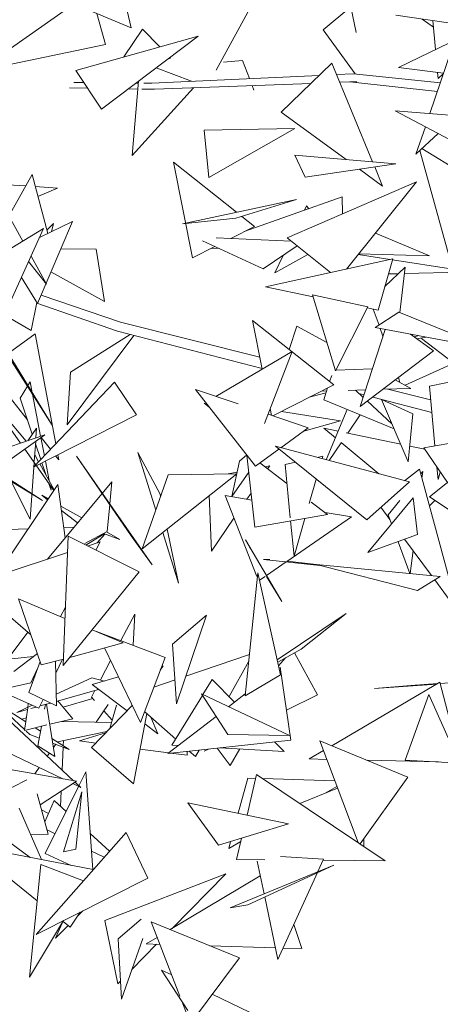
# Model space of a CAD drawing. Header units: millimetres. Extents: x -14485 to 13127, y -18923 to 3272.
# Tile 51 of 119: x 10747 to 10884, y 2450 to 2772. Entities that reach past the tile are written whole.
import ezdxf

# ---------------------------------------------------------------- set-up
doc = ezdxf.new("R2010")
doc.units = ezdxf.units.MM
doc.layers.add('G-IMPT', color=7, linetype='Continuous', lineweight=5)

# ---------------------------------------------------------------- blocks, each defined once
blk = doc.blocks.new('ÁRVORES ORNAMENTAIS - Pequeno e Médio Porte - Ipê-roxo-2865575-CORTE_CALÇADA')
at = {"layer": 'G-IMPT', "color": 253, "true_color": 0xaaaaaa}
for p, q in [((7036.22, 2798.31), (7043.07, 2768.91)), ((7029.94, 2780.68), (6993.07, 2754.76)), ((7070.88, 2755.08), (7083.19, 2777.64)), ((7024.04, 2776.88), (7043.07, 2768.91)), ((7105.92, 2768.21), (7114.86, 2775.8)), ((7114.86, 2775.8), (7116.64, 2767.39)), ((7031.9, 2773.59), (7034.69, 2763.49)), ((7129.58, 2773.05), (7171.07, 2766.98)), ((7141.89, 2769.08), (7138.22, 2771.79)), ((7141.68, 2771.28), (7142.56, 2761.81)), ((7040.77, 2759.38), (7046.79, 2768.49)), ((7052.45, 2762.66), (7046.79, 2768.49)), ((7105.92, 2768.21), (7116.3, 2753.9)), ((7065.06, 2766.19), (7025.01, 2754.97)), ((7033.47, 2742.35), (7065.06, 2766.19)), ((7130.5, 2755.99), (7150.56, 2765.67)), ((6993.07, 2754.76), (7034.69, 2763.49)), ((7148.07, 2762.34), (7140.74, 2740.87)), ((7055.99, 2759.01), (7055.27, 2758.8)), ((7079.47, 2758.21), (7073.32, 2757.63)), ((7079.47, 2758.21), (7081.77, 2752.3)), ((7033.47, 2742.35), (7025.01, 2754.97)), ((7051.34, 2755.84), (7062.78, 2751.42)), ((7108.73, 2757.36), (7092.17, 2741.35)), ((7108.73, 2757.36), (7122.02, 2725.12)), ((7130.5, 2755.99), (7145.24, 2754.07)), ((7104.61, 2753.37), (7049.92, 2750.82)), ((7115.78, 2753.89), (7110.27, 2753.63)), ((7115.78, 2753.89), (7144.18, 2750.95)), ((7143.26, 2754.33), (7143.45, 2752.37)), ((7145.21, 2753.97), (7143.45, 2752.37)), ((7028.9, 2749.16), (7022.92, 2749.26)), ((7027.68, 2750.99), (7024.37, 2751.01)), ((7045.28, 2748.9), (7042.22, 2748.95)), ((7045.5, 2751.43), (7043.42, 2727.16)), ((7063.48, 2749.3), (7043.42, 2727.16)), ((7045.45, 2750.85), (7044.74, 2750.86)), ((7049.09, 2748.84), (7046.63, 2748.88)), ((7049.92, 2750.82), (7047.26, 2750.84)), ((7050.77, 2748.83), (7049.09, 2748.84)), ((7101.89, 2750.74), (7050.77, 2748.83)), ((7082.66, 2750.02), (7083.23, 2748.57)), ((7116.91, 2751.3), (7111.31, 2751.1)), ((7116.91, 2751.3), (7114.59, 2751.3)), ((7114.59, 2751.3), (7143.19, 2748.05)), ((7113.38, 2725.85), (7092.17, 2741.35)), ((7156.03, 2727.74), (7129.38, 2741.8)), ((7129.38, 2741.8), (7167.14, 2738.71)), ((7066.97, 2735.42), (7096.66, 2736.04)), ((7096.66, 2736.04), (7068.47, 2719.94)), ((7139.27, 2736.58), (7136.2, 2727.58)), ((7066.97, 2735.42), (7068.47, 2719.94)), ((7136.2, 2727.58), (7143.4, 2734.4)), ((7155.31, 2718.89), (7138.14, 2729.42)), ((7099.95, 2720.06), (7096.57, 2727.28)), ((7129.66, 2724.47), (7096.57, 2727.28)), ((7148.49, 2689.08), (7137.51, 2728.82)), ((7077.56, 2708.62), (7056.9, 2725)), ((7056.9, 2725), (7063.14, 2693.69)), ((7099.95, 2720.06), (7129.66, 2724.47)), ((7122.72, 2723.44), (7125.31, 2717.14)), ((7003.15, 2707.39), (7010.71, 2720.94)), ((7010.71, 2720.94), (7015.84, 2701.65)), ((7125.31, 2717.14), (7117.71, 2722.69)), ((7008.64, 2717.22), (7002.68, 2717.64)), ((7019.06, 2716.5), (7011.76, 2717.01)), ((7012.62, 2713.79), (7019.06, 2716.5)), ((7136.4, 2718.58), (7094.13, 2700.23)), ((7113.51, 2690.05), (7136.4, 2718.58)), ((7112.05, 2713.62), (7080.05, 2702.3)), ((7112.05, 2713.62), (7112.2, 2708.07)), ((7059.86, 2704.85), (7097.16, 2712.8)), ((7077.3, 2706.69), (7097.16, 2712.8)), ((7100.41, 2710.68), (7099.74, 2709.27)), ((7101.22, 2709.79), (7100.41, 2710.68)), ((7002.05, 2709.38), (7007.7, 2699.17)), ((7077.3, 2706.69), (7059.86, 2704.85)), ((7083.39, 2704), (7079.24, 2707.29)), ((7023.9, 2705.57), (7012.52, 2678.79)), ((7023.9, 2705.57), (7013.16, 2700.35)), ((7015.54, 2702.77), (7017.68, 2704.91)), ((7017.68, 2704.91), (7017.13, 2702.28)), ((7083.39, 2704), (7075.7, 2700.08)), ((6979.31, 2682.03), (7014.49, 2703.27)), ((7014.49, 2703.27), (6997.12, 2665.13)), ((7070.85, 2700.3), (7095.39, 2699.22)), ((7108.23, 2688.89), (7094.13, 2700.23)), ((7122.93, 2701.79), (7140.63, 2694.34)), ((7070.46, 2697.41), (7063.14, 2693.69)), ((7086.31, 2690.16), (7066.38, 2699.28)), ((7086.31, 2690.16), (7097.36, 2697.63)), ((7010.4, 2694.29), (7015.46, 2685.16)), ((7020.11, 2696.64), (7031.63, 2696.55)), ((7034.42, 2679.49), (7031.63, 2696.55)), ((7069.24, 2696.79), (7071.59, 2696.9)), ((7100.85, 2694.83), (7090.06, 2688.81)), ((7092.77, 2694.53), (7090.06, 2688.81)), ((7127.81, 2693.2), (7117.32, 2694.81)), ((7140.63, 2694.34), (7117.46, 2694.99)), ((7015.46, 2685.16), (7009.59, 2692.52)), ((7086.98, 2684.22), (7128.65, 2693.39)), ((7123.8, 2676.63), (7128.65, 2693.39)), ((7126.02, 2684.31), (7132.66, 2690.65)), ((7148.22, 2690.07), (7128.56, 2693.09)), ((7132.66, 2690.65), (7130.87, 2675.84)), ((7034.42, 2679.49), (7016.91, 2689.11)), ((7127.22, 2688.45), (7130.43, 2688.53)), ((7132.41, 2688.57), (7154.67, 2689.08)), ((7012.52, 2678.79), (7007.22, 2687.31)), ((7102.56, 2681.01), (7086.98, 2684.22)), ((7039.65, 2672.68), (7013.67, 2681.49)), ((7120.41, 2677.69), (7102.36, 2681.68)), ((7109.9, 2656.77), (7102.36, 2681.68)), ((7012.3, 2679.15), (7010.38, 2669.97)), ((7038.61, 2669.76), (7012.25, 2678.93)), ((7120.41, 2677.69), (7109.9, 2656.77)), ((7001.66, 2675.11), (7010.38, 2669.97)), ((7123.8, 2676.63), (7120.24, 2677.36)), ((7122.23, 2676.95), (7124.12, 2671.75)), ((7122.86, 2670.94), (7130.65, 2675.93)), ((7158.07, 2664.83), (7130.65, 2675.93)), ((7085.2, 2661.27), (7039.65, 2672.68)), ((7109.32, 2652.21), (7082.82, 2673.19)), ((7082.82, 2673.19), (7085.98, 2657.38)), ((7097.21, 2671.43), (7094.72, 2663.77)), ((7097.21, 2671.43), (7107.09, 2666.03)), ((6998.89, 2669.01), (7017.29, 2639.07)), ((7011.69, 2668.84), (7002.9, 2662.47)), ((7011.69, 2668.84), (7018.46, 2632.96)), ((7022.23, 2639.1), (7044, 2668.36)), ((7023.31, 2656.33), (7042.76, 2668.68)), ((7085.95, 2657.52), (7038.61, 2669.76)), ((7117.96, 2645.08), (7126.12, 2670.33)), ((7122.86, 2670.94), (7157.45, 2664.5)), ((7124.53, 2670.63), (7125.42, 2668.17)), ((7141.91, 2663.32), (7134.42, 2668.79)), ((7135.68, 2667.87), (7137.13, 2668.29)), ((7017.29, 2639.07), (7000.64, 2665.3)), ((7136.53, 2667.25), (7139.45, 2667.85)), ((7138, 2667.34), (7148.59, 2659.34)), ((7070.76, 2648.45), (7095.73, 2663.1)), ((7086.69, 2639.62), (7095.73, 2663.1)), ((7141.91, 2663.32), (7117.96, 2645.08)), ((7132.62, 2652.08), (7148.59, 2659.34)), ((6996.07, 2657.52), (7009.22, 2640.73)), ((7023.31, 2656.33), (7022.23, 2639.1)), ((7108.65, 2655.31), (7107.99, 2653.26)), ((7110, 2656.98), (7121.94, 2657.41)), ((7010.11, 2653.17), (7009.37, 2651.96)), ((7010.11, 2653.17), (7010.79, 2649.65)), ((7037.65, 2653.14), (7011.15, 2625.28)), ((7044.84, 2642.42), (7037.65, 2653.14)), ((7109.32, 2652.21), (7089.46, 2642.08)), ((7129.44, 2653.82), (7134.53, 2651.04)), ((7130.92, 2653.01), (7130.48, 2654.62)), ((7152.86, 2654.31), (7140.57, 2651.74)), ((7006.96, 2633.15), (6994.62, 2650.64)), ((7008.8, 2633.77), (6994.62, 2650.64)), ((7009.24, 2651.75), (7006.83, 2647.84)), ((7010.88, 2649.17), (7013.53, 2635.39)), ((7078.06, 2645.96), (7064.09, 2650.72)), ((7064.09, 2650.72), (7083.78, 2625.64)), ((7101.32, 2648.13), (7106.83, 2649.62)), ((7107.02, 2650.2), (7105.28, 2650.15)), ((7107.33, 2651.19), (7106.08, 2647.27)), ((7119.74, 2650.59), (7114.01, 2650.41)), ((7116.38, 2650.48), (7118.94, 2648.12)), ((7119.2, 2648.93), (7117.62, 2649.34)), ((7134.53, 2651.04), (7125.42, 2650.76)), ((7140.99, 2647.3), (7126.99, 2650.81)), ((7142.41, 2632.27), (7140.57, 2651.74)), ((7006.83, 2647.84), (7010.79, 2636.05)), ((7068.64, 2644.92), (7066.98, 2646.23)), ((7129.04, 2637.83), (7106.08, 2647.27)), ((7120.31, 2646.87), (7128.33, 2639.47)), ((7141.38, 2643.2), (7122.05, 2648.2)), ((7133.68, 2627.07), (7124.88, 2647.46)), ((7124.88, 2647.46), (7135.17, 2642.74)), ((7044.84, 2642.42), (7011.15, 2625.28)), ((7100.95, 2638.17), (7087.85, 2642.63)), ((7088.56, 2644.48), (7089, 2642.24)), ((7092.21, 2643.48), (7111.49, 2640.44)), ((7106.87, 2627.71), (7113.75, 2644.11)), ((7117.99, 2642.37), (7113.92, 2636.42)), ((7133.68, 2627.07), (7135.17, 2642.74)), ((7099.52, 2637.12), (7111.49, 2640.44)), ((7009.32, 2633.95), (7012.22, 2638.08)), ((7011.99, 2634.86), (7012.22, 2638.08)), ((7100.95, 2638.17), (7092.03, 2631.67)), ((7110.8, 2637.08), (7106.13, 2638.05)), ((7106.13, 2638.05), (7109.89, 2634.92)), ((7131.21, 2632.81), (7113.43, 2636.52)), ((7164.15, 2635.94), (7138.76, 2631.65)), ((6985.39, 2625.8), (7014.89, 2635.85)), ((7014.89, 2635.85), (6987.06, 2616.11)), ((7011.45, 2627.24), (7011.91, 2633.74)), ((7011.85, 2632.89), (7013.56, 2627.81)), ((7013.62, 2634.95), (7014.75, 2629.06)), ((7013.7, 2635.01), (7016.73, 2631.14)), ((7111.76, 2633.28), (7107.78, 2627.47)), ((7111.79, 2633.34), (7124.07, 2623.13)), ((7140.57, 2615.56), (7162.52, 2633.23)), ((7011.93, 2626.1), (7008.33, 2631.2)), ((7045.33, 2630.08), (7052.54, 2616.47)), ((7045.33, 2630.08), (7051.17, 2611.29)), ((7091.43, 2631.22), (7083.78, 2625.64)), ((7120.09, 2608.05), (7090.32, 2632.12)), ((7090.32, 2632.12), (7134.04, 2620.47)), ((7139.09, 2631.15), (7134.16, 2632.19)), ((7146.46, 2620.3), (7138.76, 2631.65)), ((7010.11, 2608.29), (7011.42, 2626.82)), ((7012.86, 2627.08), (7011.6, 2629.33)), ((7018, 2617.89), (7013.27, 2626.35)), ((7013.93, 2626.69), (7015.21, 2622.88)), ((7015.09, 2627.28), (7016.32, 2620.9)), ((7018.43, 2628.98), (7019.46, 2627.67)), ((7019.14, 2629.34), (7019.46, 2627.67)), ((7049.94, 2593.36), (7025.27, 2628.94)), ((7043.13, 2602.82), (7025.27, 2628.94)), ((7076.05, 2615.74), (7078.56, 2627.21)), ((7080.9, 2629.31), (7078.56, 2627.21)), ((7083.56, 2605.66), (7080.96, 2629.23)), ((7094.04, 2619.94), (7085.19, 2626.67)), ((7096.78, 2626.9), (7093.44, 2626.15)), ((7105.73, 2628.93), (7103.88, 2628.51)), ((7105.73, 2628.93), (7105.49, 2628.08)), ((6998.25, 2624.05), (7014.09, 2614.41)), ((7017.86, 2617.68), (7012.15, 2625.78)), ((7077.63, 2623.12), (7046.68, 2598.56)), ((7055.24, 2622.83), (7077.63, 2623.12)), ((7074.85, 2623.08), (7077.78, 2623.66)), ((7076.05, 2615.74), (7081.58, 2623.66)), ((7086.8, 2625.45), (7088.4, 2625.77)), ((7087.71, 2624.75), (7088.4, 2625.77)), ((7095.12, 2608.78), (7093.44, 2626.15)), ((7132.46, 2620.89), (7137.35, 2624.69)), ((7137.35, 2624.69), (7150, 2578.03)), ((7138.41, 2623.85), (7137.79, 2623.07)), ((7138.15, 2621.74), (7138.41, 2623.85)), ((7143.45, 2621.26), (7143.06, 2625.31)), ((7144.14, 2623.72), (7143.45, 2621.26)), ((7001.91, 2622.27), (7014.09, 2614.41)), ((7010.11, 2608.29), (7003.95, 2620.58)), ((7036.79, 2620.56), (7015.8, 2595.22)), ((7016.13, 2620.14), (7016.92, 2617.8)), ((7036.79, 2620.56), (7036.12, 2613.29)), ((7055.24, 2622.83), (7046.68, 2598.56)), ((7103.57, 2621.4), (7101.27, 2613.39)), ((7120.09, 2608.05), (7134.04, 2620.47)), ((6999.73, 2590.79), (7019.19, 2619.65)), ((7016.59, 2619.48), (7016.92, 2617.8)), ((7019.19, 2619.65), (7021.55, 2602.16)), ((7080.93, 2614.8), (7082.33, 2616.85)), ((7015.82, 2614.65), (7013.92, 2616.12)), ((7013.92, 2616.12), (7016.01, 2614.94)), ((7052.54, 2616.47), (7052.71, 2615.66)), ((7068.65, 2615.99), (7069.36, 2597.82)), ((7073.81, 2616), (7084.17, 2589.58)), ((7073.81, 2616), (7082.59, 2614.52)), ((7107.29, 2609.86), (7101.97, 2613.91)), ((7135.23, 2615.23), (7120.44, 2597.38)), ((7130.89, 2614.45), (7127.14, 2609.75)), ((7135.23, 2615.23), (7136.7, 2603.25)), ((7140.57, 2615.56), (7180.13, 2589.54)), ((7142.31, 2614.42), (7140.62, 2612.63)), ((7020.14, 2612.59), (7026.98, 2608.72)), ((7025.62, 2607.07), (7020.34, 2611.16)), ((7036.11, 2613.09), (7035.29, 2604.26)), ((7106.47, 2610.48), (7115.12, 2609.02)), ((7124.76, 2612.21), (7127.69, 2608.24)), ((7069.36, 2597.82), (7076.71, 2608.61)), ((7107.29, 2609.86), (7083.56, 2605.66)), ((7093.98, 2594.46), (7115.12, 2609.02)), ((7096.34, 2596.21), (7095.22, 2607.73)), ((7099.88, 2608.55), (7096.34, 2596.21)), ((7128.23, 2606.77), (7127.14, 2609.75)), ((6997.58, 2604.71), (7009.4, 2605.14)), ((7021.09, 2605.57), (7024.47, 2605.69)), ((7028.01, 2600.38), (7035.29, 2604.26)), ((7035.05, 2604.13), (7039.46, 2601.63)), ((7053.45, 2603.94), (7058.59, 2587.4)), ((7054.91, 2605.09), (7058.59, 2587.4)), ((7022.52, 2602.71), (7020.88, 2560.46)), ((7045.69, 2591.04), (7022.52, 2602.71)), ((7034.29, 2603.53), (7028.27, 2599.81)), ((7028.86, 2599.52), (7032.98, 2600.87)), ((7031.54, 2598.17), (7032.98, 2600.87)), ((7032, 2600.55), (7034.56, 2603.43)), ((7034.07, 2603.61), (7039.46, 2601.63)), ((7049.94, 2593.36), (7043.13, 2602.82)), ((7092.38, 2581.38), (7080.53, 2601.53)), ((7080.53, 2601.53), (7082.07, 2598.62)), ((7136.7, 2603.25), (7120.44, 2597.38)), ((7134.15, 2590.53), (7130.35, 2600.95)), ((7132.5, 2601.73), (7141.28, 2589.84)), ((6991, 2587.07), (7022.31, 2597.36)), ((7134.31, 2590.51), (7135.23, 2598.03)), ((7088.43, 2595.1), (7086.36, 2595.13)), ((7086.36, 2595.13), (7104.77, 2593.19)), ((7087.37, 2589.9), (7093.81, 2594.34)), ((7094.14, 2594.57), (7103.65, 2593.49)), ((7045.69, 2591.04), (7020.88, 2560.46)), ((7080.34, 2550.57), (7084.53, 2590.81)), ((7091.9, 2557.43), (7084.53, 2590.81)), ((7144.13, 2589.56), (7103.65, 2593.48)), ((7103.65, 2593.48), (7136.75, 2584.95)), ((7085.08, 2588.33), (7086.9, 2589.58)), ((7092.38, 2581.38), (7087.3, 2589.58)), ((7144.13, 2589.56), (7136.75, 2584.95)), ((7142.32, 2588.43), (7150, 2578.03)), ((6991, 2587.07), (7010.26, 2570.65)), ((7006.24, 2582.25), (7013.74, 2560.64)), ((7006.24, 2582.25), (7021.48, 2575.83)), ((7019.97, 2576.47), (7021.62, 2579.56)), ((7039.79, 2568.6), (7044.3, 2577.24)), ((7043.8, 2567.08), (7044.3, 2577.24)), ((7056.67, 2567.48), (7067.77, 2576.97)), ((7057.98, 2547.93), (7067.77, 2576.97)), ((7090.83, 2562.29), (7113.36, 2577.5)), ((7098.71, 2565.84), (7113.36, 2577.5)), ((7030.34, 2572.11), (7040.5, 2567.83)), ((7054.21, 2563.13), (7031.82, 2571.62)), ((7009.39, 2571.4), (7003.88, 2564.03)), ((7023.06, 2563.14), (7040.5, 2567.83)), ((7034.44, 2566.2), (7046.22, 2541.84)), ((7057.98, 2547.93), (7056.67, 2567.48)), ((7091, 2561.51), (7098.71, 2565.84)), ((7011.23, 2563.42), (7004.1, 2562.66)), ((7012.45, 2564.36), (7004.76, 2558.47)), ((7013.74, 2560.64), (7020.97, 2562.58)), ((7018.68, 2547.26), (7018.39, 2561.89)), ((7020.66, 2562.5), (7018.48, 2558)), ((7033.08, 2555.75), (7036.41, 2562.13)), ((7054.21, 2563.13), (7046.22, 2541.84)), ((7061.03, 2556.97), (7081.75, 2564.11)), ((7075.1, 2550.35), (7081.52, 2561.9)), ((7093.52, 2562.93), (7091.26, 2560.33)), ((7096.53, 2564.62), (7104.01, 2550.85)), ((7013.33, 2561.82), (7009.65, 2551.7)), ((7010.37, 2554.85), (7012.42, 2559.31)), ((7053.62, 2560.38), (7052.64, 2558.94)), ((7091.82, 2559.95), (7095.34, 2536.08)), ((7018.6, 2551.09), (7030.22, 2556.49)), ((7034.41, 2555.4), (7030.22, 2556.49)), ((7039.01, 2556.75), (7030.33, 2554.21)), ((7050.55, 2553.37), (7057.45, 2555.74)), ((7066.56, 2550.95), (7069.57, 2555.86)), ((7069.57, 2555.86), (7076.93, 2548.52)), ((7091.9, 2557.43), (7080.34, 2550.57)), ((7010.37, 2554.85), (6995.68, 2551.53)), ((6999.64, 2552.42), (7012.92, 2546.51)), ((7032.44, 2552.63), (7018.65, 2548.75)), ((7030.16, 2550.16), (7031.28, 2552.31)), ((7041.78, 2545.69), (7030.33, 2554.21)), ((7144.02, 2555.03), (7108.67, 2534.26)), ((7122.61, 2552.94), (7142.97, 2554.41)), ((7134.52, 2553.98), (7122.61, 2552.94)), ((7134.52, 2553.98), (7143.22, 2554.56)), ((7150.89, 2528.77), (7144.02, 2555.03)), ((7144.12, 2554.62), (7150.21, 2555.03)), ((7018.68, 2547.26), (7009.65, 2551.7)), ((7014.32, 2549.4), (7012.92, 2546.51)), ((7030.61, 2549.66), (7020.9, 2546.84)), ((7030.16, 2550.16), (7031.14, 2549.06)), ((7056.43, 2534.42), (7066.4, 2550.7)), ((7074.67, 2537.94), (7066.1, 2551.17)), ((7066.1, 2551.17), (7094.81, 2537.6)), ((7080.41, 2551.19), (7074.94, 2546.99)), ((7104.01, 2550.85), (7093.9, 2545.83)), ((7140.38, 2550.97), (7132.7, 2529.57)), ((7150.37, 2528.54), (7140.38, 2550.97)), ((7008.27, 2539.56), (6998.55, 2548.55)), ((6998.55, 2548.55), (7008.64, 2542.11)), ((7005.74, 2545.11), (7010.79, 2547.46)), ((7009.22, 2546.09), (7005.74, 2545.11)), ((7009.3, 2546.62), (7008.23, 2539.26)), ((7009.5, 2548.04), (7009.32, 2546.77)), ((7012.07, 2546.89), (7010.34, 2546.41)), ((7016.74, 2548.21), (7013.27, 2547.24)), ((7015.1, 2547.75), (7014.8, 2546.15)), ((7015.47, 2547.85), (7018.13, 2530.76)), ((7019.19, 2548.9), (7024.03, 2543.08)), ((7030.2, 2533.72), (7043.5, 2547.47)), ((7035.62, 2547.74), (7031.72, 2541.92)), ((7036.14, 2539.86), (7038.28, 2547.5)), ((7002.78, 2542.97), (7024.27, 2522.81)), ((7008.82, 2543.33), (7007.39, 2542.91)), ((7016.5, 2541.26), (7024.03, 2543.08)), ((7034.2, 2545.62), (7036.9, 2542.58)), ((7048.2, 2544.78), (7043.93, 2521.79)), ((7047.54, 2545.35), (7057.66, 2536.43)), ((7049.5, 2543.63), (7051.87, 2538.18)), ((7070.85, 2543.84), (7055.1, 2531.75)), ((7008.23, 2539.26), (7015.56, 2541.03)), ((7011.78, 2540.12), (7013.46, 2539.04)), ((7013.76, 2540.59), (7012.57, 2534.27)), ((7020.39, 2542.2), (7036.68, 2541.8)), ((7051.87, 2538.18), (7047.57, 2541.38)), ((7010.01, 2537.95), (7008.82, 2539.05)), ((7010.01, 2537.95), (7012.85, 2536.87)), ((7017.22, 2536.65), (7022.85, 2533.06)), ((7019.05, 2535.48), (7035.17, 2538.86)), ((7026.2, 2535.84), (7034.74, 2538.42)), ((7095.34, 2536.08), (7055.1, 2531.75)), ((7074.67, 2537.94), (7094.81, 2537.6)), ((7020.76, 2523.43), (6998.47, 2534.14)), ((7018.13, 2530.76), (7012.57, 2534.27)), ((7017.45, 2535.11), (7022.85, 2533.06)), ((7017.68, 2533.66), (7018.44, 2534.74)), ((7020.86, 2533.81), (7020.54, 2526.31)), ((7020.95, 2535.88), (7020.88, 2534.31)), ((7031.55, 2535.12), (7026.2, 2535.84)), ((7030.2, 2533.72), (7043.93, 2521.79)), ((7055.35, 2531.93), (7046.05, 2533.18)), ((7056.43, 2534.42), (7058.44, 2534.31)), ((7068.43, 2533.18), (7066.98, 2532.46)), ((7071.18, 2533.48), (7075.45, 2527.81)), ((7071.98, 2533.57), (7093.08, 2532.4)), ((7078.6, 2533.2), (7075.45, 2527.81)), ((7089.97, 2535.5), (7093.08, 2532.4)), ((7133.59, 2523.93), (7104.79, 2535.87)), ((7117.28, 2502.6), (7104.79, 2535.87)), ((7015.7, 2530.85), (7016.4, 2531.85)), ((7061.4, 2531.12), (7056.01, 2531.85)), ((7061.4, 2531.12), (7061.37, 2532.42)), ((7062.11, 2532.5), (7064.16, 2530.7)), ((7064.16, 2530.7), (7065.36, 2532.85)), ((7105.98, 2532.68), (7101.29, 2529.92)), ((7107.07, 2529.79), (7101.29, 2529.92)), ((7001.73, 2526.76), (7025.27, 2522.64)), ((7011.59, 2525.03), (7013.07, 2527.12)), ((7143.55, 2528.94), (7120.2, 2529.48)), ((7150.37, 2528.54), (7132.7, 2529.57)), ((7028.28, 2525.71), (7026.02, 2521.17)), ((7030.57, 2493.77), (7028.28, 2525.71)), ((7081.22, 2523.66), (7078.11, 2512.2)), ((7084.13, 2524.89), (7080.98, 2511.6)), ((7081.22, 2523.66), (7083.82, 2523.58)), ((7084.13, 2524.89), (7126.17, 2496.62)), ((7086.18, 2523.51), (7109.7, 2522.78)), ((7133.59, 2523.93), (7117.94, 2502.15)), ((6971.3, 2503.74), (7008.99, 2523.15)), ((7025.27, 2522.64), (7013.33, 2514.96)), ((7025.91, 2520.95), (7014.98, 2498.98)), ((7026.62, 2520.62), (7024.05, 2521.85)), ((7024.79, 2522.33), (7026.62, 2520.62)), ((7110.59, 2520.4), (7098.23, 2515.4)), ((7106.55, 2518.77), (7110.38, 2520.96)), ((7015.99, 2505.38), (7012.34, 2518.54)), ((7020.25, 2519.41), (7020.04, 2514.43)), ((7020.97, 2499.6), (7026.94, 2519.22)), ((7025, 2500.45), (7026.94, 2519.22)), ((7006.46, 2513.84), (7013.82, 2497.01)), ((7017.98, 2516.33), (7014.89, 2509.35)), ((7017.98, 2516.33), (7021.84, 2512.78)), ((7071.71, 2501.72), (7061.64, 2515.63)), ((7094.57, 2508.77), (7061.64, 2515.63)), ((7013.81, 2513.25), (7016.12, 2512.14)), ((7010.07, 2497.74), (6993.3, 2510.06)), ((7071.71, 2501.72), (7094.57, 2508.77)), ((7015.99, 2505.38), (7010.25, 2505.17)), ((7041.44, 2505.87), (7012.08, 2472.6)), ((7018.23, 2505.5), (7015.61, 2506.76)), ((7029.73, 2505.53), (7036.04, 2499.74)), ((7041.44, 2505.87), (7048.58, 2490.92)), ((7079.18, 2504.02), (7077.54, 2497.09)), ((7030.74, 2493.74), (6989.89, 2501.64)), ((7012.4, 2483.59), (6989.89, 2501.64)), ((7074.99, 2500.7), (7078.93, 2502.95)), ((7075.59, 2502.91), (7074.99, 2500.7)), ((7119.16, 2503.84), (7119.19, 2501.31)), ((7023.47, 2495.15), (7014.98, 2498.98)), ((7020.97, 2499.6), (7025, 2500.45)), ((7034.33, 2497.8), (7030.14, 2499.8)), ((7105.99, 2497.14), (7091.97, 2498.03)), ((7013.6, 2495.41), (7009.86, 2458.59)), ((7013.6, 2495.41), (7027.53, 2490.1)), ((7075.49, 2481.31), (7109.31, 2495.25)), ((7077.54, 2497.09), (7086.76, 2497)), ((7081.26, 2482.27), (7109.31, 2495.25)), ((7084.32, 2496.52), (7086.56, 2485.88)), ((7105.99, 2497.14), (7104.17, 2493.14)), ((7105.84, 2496.82), (7126.17, 2496.62)), ((7034.56, 2477.08), (7074.05, 2492.41)), ((7085.33, 2491.73), (7055.88, 2474.15)), ((7056.51, 2474.53), (7074.05, 2492.41)), ((7104.02, 2492.81), (7091.1, 2464.37)), ((7048.58, 2490.92), (7012.08, 2472.6)), ((7086.79, 2484.83), (7091.1, 2464.37)), ((7075.49, 2481.31), (7081.26, 2482.27)), ((7026.42, 2479.8), (7023.18, 2474.95)), ((7027.29, 2480.23), (7025.58, 2478.53)), ((7021.04, 2477.1), (7009.86, 2458.59)), ((7020.53, 2476.24), (7018.39, 2471.4)), ((7022.51, 2475.49), (7018.39, 2471.4)), ((7023.18, 2474.95), (7020.87, 2476.81)), ((7038.75, 2456.42), (7034.56, 2477.08)), ((7038.87, 2471.14), (7046.41, 2477.52)), ((7078.49, 2464.89), (7049.69, 2476.69)), ((7059.03, 2452.35), (7049.69, 2476.69)), ((7098.84, 2467.93), (7096.32, 2475.86)), ((7039.93, 2451.46), (7038.87, 2471.14)), ((7039.93, 2451.46), (7046.94, 2471.28)), ((7043.34, 2461.1), (7051.44, 2469.36)), ((7051.64, 2471.62), (7048.03, 2469.46)), ((7052.51, 2469.33), (7048.03, 2469.46)), ((7090.29, 2468.19), (7068.85, 2468.83)), ((7098.84, 2467.93), (7092.8, 2468.11)), ((7078.49, 2464.89), (7062.46, 2443.43)), ((7061.61, 2447.75), (7053.07, 2460.89)), ((7053.07, 2460.89), (7056.36, 2459.32)), ((7038.75, 2456.42), (7039.61, 2457.3)), ((7069.61, 2453.01), (7081.82, 2447.2)), ((7062.46, 2443.43), (7059.63, 2450.79))]:
    blk.add_line(p, q, dxfattribs=at)

msp = doc.modelspace()

# ---------------------------------------------------------------- block references
at = {"layer": 'G-IMPT', "color": 253, "true_color": 0xaaaaaa}
msp.add_blockref('ÁRVORES ORNAMENTAIS - Pequeno e Médio Porte - Ipê-roxo-2865575-CORTE_CALÇADA', (3740.319, 0), dxfattribs=at)

doc.saveas('drawing.dxf')
